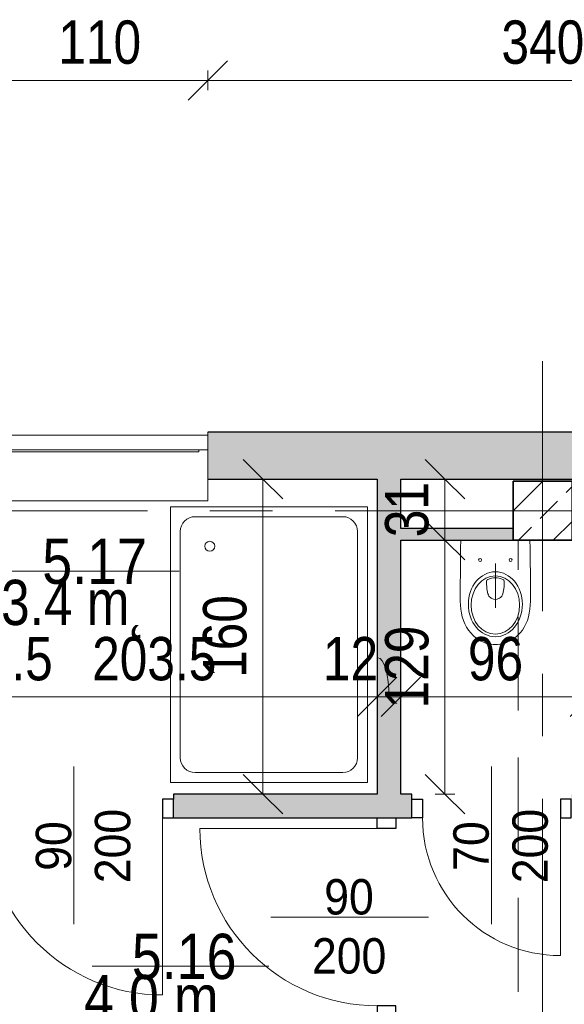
# Model space of a CAD drawing. Header units: centimetres. Extents: x -1743 to 21705, y -8842 to 3590.
# Tile 32 of 45: x -278 to -2, y 2558 to 3058. Entities that reach past the tile are written whole.
import ezdxf

# ---------------------------------------------------------------- set-up
doc = ezdxf.new("R2010")
doc.units = ezdxf.units.CM
doc.linetypes.add('Oś', pattern=[222.25, 127, -31.75, 31.75, -31.75])
doc.linetypes.add('Ukryte', pattern=[71.438, 47.625, -23.813])
for name, color, linetype, lineweight in [('A-ANNO-DIMS', 211, 'Continuous', 13), ('A-ANNO-DIMS-100', 211, 'Continuous', 13), ('A-ANNO-NOTE', 131, 'Continuous', 9), ('A-AREA-IDEN', 2, 'Continuous', 13), ('A-DETL-GENF', 92, 'Continuous', 9), ('A-DETL-HDLN', 90, 'Ukryte', 9), ('A-DETL-MEDM', 33, 'Continuous', 25), ('A-DOOR', 31, 'Continuous', 13), ('A-GLAZ', 151, 'Continuous', 13), ('A-WALL', 113, 'Continuous', 13), ('P-SANR-FIXT', 6, 'Continuous', 9), ('S-COLS', 52, 'Continuous', 9), ('S-GRID', 1, 'Continuous', 13)]:
    doc.layers.add(name, color=color, linetype=linetype, lineweight=lineweight)
doc.styles.add('Arial', font='arial.ttf', dxfattribs={"width": 0.9, "height": 18})
doc.styles.add('Arial Narrow_2', font='ARIALN.TTF', dxfattribs={"height": 22})
doc.styles.add('Arial_3', font='arial.ttf', dxfattribs={"width": 0.85, "height": 23})
doc.dimstyles.new('Diagonal_1_100__0_1_', dxfattribs={"dimscale": 30.48, "dimtxt": 22.515481, "dimasz": 0.656168, "dimexe": 0.164042, "dimexo": 0.0625, "dimgap": 0.065617, "dimtad": 1, "dimdec": 1, "dimrnd": 0.1, "dimdsep": 46, "dimtxsty": 'Arial Narrow_2', "dimblk1": 'OBLIQUE', "dimblk2": 'OBLIQUE', "dimsah": 1, "dimcen": 0.09, "dimazin": 0, "dimtfac": 1, "dimtdec": 4, "dimtix": 1, "dimtmove": 1, "dimatfit": 3, "dimfxl": 0.164042, "dimfxlon": 1, "dimtvp": 1, "dimtolj": 1, "dimtzin": 0, "dimarcsym": 2})
doc.dimstyles.new('Diagonal_1_100__0_1__1', dxfattribs={"dimscale": 30.48, "dimtxt": 22.515481, "dimasz": 0.656168, "dimexe": 0.164042, "dimexo": 0.0625, "dimgap": 0.065617, "dimtad": 1, "dimdec": 1, "dimrnd": 0.1, "dimdsep": 46, "dimtxsty": 'Arial Narrow_2', "dimblk1": 'OBLIQUE', "dimblk2": 'OBLIQUE', "dimsah": 1, "dimcen": 0.09, "dimazin": 0, "dimtfac": 1, "dimtdec": 4, "dimtix": 1, "dimtmove": 0, "dimatfit": 3, "dimfxl": 0.164042, "dimfxlon": 1, "dimtvp": 1, "dimtolj": 1, "dimtzin": 0, "dimarcsym": 2})
doc.dimstyles.new('Diagonal_1_100__0_1__2', dxfattribs={"dimscale": 30.48, "dimtxt": 22.515481, "dimasz": 0.656168, "dimexe": 0.164042, "dimexo": 0.0625, "dimgap": 0.065617, "dimtad": 1, "dimdec": 1, "dimrnd": 0.1, "dimdsep": 46, "dimtxsty": 'Arial Narrow_2', "dimblk1": 'OBLIQUE', "dimblk2": 'OBLIQUE', "dimsah": 1, "dimcen": 0.09, "dimazin": 0, "dimtfac": 1, "dimtdec": 4, "dimtix": 1, "dimtmove": 2, "dimatfit": 3, "dimfxl": 0.164042, "dimfxlon": 1, "dimtvp": 1, "dimtolj": 1, "dimtzin": 0, "dimarcsym": 2})

# ---------------------------------------------------------------- blocks, each defined once
blk = doc.blocks.new('M_Concrete-Square-Column - 300 x 300mm-V13-5_piętro III __10_50 m_ - stan istniejący')
at = {"layer": 'S-COLS'}
h = blk.add_hatch(dxfattribs=at)
h.set_pattern_fill('FP_17', color=256, style=0, pattern_type=2)
h.set_pattern_definition([(45, (12.623, -2808.326), (-17.67767, 17.67767), []), (45, (30.3, -2808.326), (-17.67767, 17.67767), [12.5, -6.25])])
h.paths.add_polyline_path([(15, -15), (15, 15), (-15, 15), (-15, -15)], flags=0)
at = {"layer": 'S-COLS', "lineweight": 35}
for p, q in [((15, 15), (-15, 15)), ((-15, 15), (-15, -15)), ((15, -15), (15, 15)), ((-15, -15), (15, -15))]:
    blk.add_line(p, q, dxfattribs=at)
blk = doc.blocks.new('DRZWI 1S - automatyczna etykieta - Drzwi 90-2252174-5_piętro III __10_50 m_ - stan istniejący')
at = {"layer": 'A-DETL-GENF'}
for p, q in [((-50.5, 3.5), (-45, 3.5)), ((-50.5, -6), (-50.5, 3.5)), ((-45, 3.5), (-45, -6)), ((45, 3.5), (50.5, 3.5)), ((45, -6), (45, 3.5)), ((50.5, 3.5), (50.5, -6)), ((-45, -6), (-50.5, -6)), ((50.5, -6), (45, -6))]:
    blk.add_line(p, q, dxfattribs=at)
at = {"layer": 'A-DETL-MEDM'}
for p, q in [((-50.5, -6), (-50.5, 3.5)), ((-50.5, 3.5), (-45, 3.5)), ((-45, 3.5), (-45, -6)), ((45, 3.5), (45, -6)), ((50.5, 3.5), (45, 3.5)), ((50.5, -6), (50.5, 3.5)), ((-45, -6), (-50.5, -6)), ((45, -6), (50.5, -6))]:
    blk.add_line(p, q, dxfattribs=at)
at = {"layer": 'A-DOOR'}
blk.add_line((45, -6), (45, -96), dxfattribs=at)
blk.add_arc((45, -6), 90, 180, 270, dxfattribs=at)
blk = doc.blocks.new('DRZWI 1S - automatyczna etykieta - Drzwi 90-2252155-5_piętro III __10_50 m_ - stan istniejący')
at = {"layer": 'A-DETL-GENF'}
for p, q in [((-50.5, 6), (-50.5, -3.5)), ((-45, 6), (-50.5, 6)), ((-45, -3.5), (-45, 6)), ((50.5, 6), (45, 6)), ((45, 6), (45, -3.5)), ((50.5, -3.5), (50.5, 6)), ((-50.5, -3.5), (-45, -3.5)), ((45, -3.5), (50.5, -3.5))]:
    blk.add_line(p, q, dxfattribs=at)
at = {"layer": 'A-DETL-MEDM'}
for p, q in [((-45, 6), (-50.5, 6)), ((-50.5, 6), (-50.5, -3.5)), ((-45, -3.5), (-45, 6)), ((45, -3.5), (45, 6)), ((45, 6), (50.5, 6)), ((50.5, 6), (50.5, -3.5)), ((-50.5, -3.5), (-45, -3.5)), ((50.5, -3.5), (45, -3.5))]:
    blk.add_line(p, q, dxfattribs=at)
at = {"layer": 'A-DOOR'}
blk.add_line((45, 6), (45, 96), dxfattribs=at)
blk.add_arc((45, 6), 90, 90, 180, dxfattribs=at)
blk = doc.blocks.new('DRZWI 1S - automatyczna etykieta - Drzwi 70-2252190-5_piętro III __10_50 m_ - stan istniejący')
at = {"layer": 'A-DETL-GENF'}
for p, q in [((-40.5, 3.5), (-35, 3.5)), ((-40.5, -6), (-40.5, 3.5)), ((-35, 3.5), (-35, -6)), ((35, 3.5), (40.5, 3.5)), ((35, -6), (35, 3.5)), ((40.5, 3.5), (40.5, -6)), ((-35, -6), (-40.5, -6)), ((40.5, -6), (35, -6))]:
    blk.add_line(p, q, dxfattribs=at)
at = {"layer": 'A-DETL-MEDM'}
for p, q in [((-40.5, -6), (-40.5, 3.5)), ((-40.5, 3.5), (-35, 3.5)), ((-35, 3.5), (-35, -6)), ((35, 3.5), (35, -6)), ((40.5, 3.5), (35, 3.5)), ((40.5, -6), (40.5, 3.5)), ((-35, -6), (-40.5, -6)), ((35, -6), (40.5, -6))]:
    blk.add_line(p, q, dxfattribs=at)
at = {"layer": 'A-DOOR'}
blk.add_line((35, -6), (35, -76), dxfattribs=at)
blk.add_arc((35, -6), 70, 180, 270, dxfattribs=at)
blk = doc.blocks.new('brodzik natryskowy prostokątny1 - 100x140-1791409-5_piętro III __10_50 m_ - stan istniejący')
at = {"layer": 'P-SANR-FIXT'}
for p, q in [((-80, 120), (-80, -20)), ((20, 120), (-80, 120)), ((20, -20), (20, 120)), ((7.5, 115), (-67.5, 115)), ((-75, 107.5), (-75, -7.5)), ((15, -7.5), (15, 107.5)), ((-67.5, -15), (7.5, -15)), ((-80, -20), (20, -20))]:
    blk.add_line(p, q, dxfattribs=at)
blk.add_circle((0, 0), 2.5, dxfattribs=at)
for centre, start, end in [((-67.5, 107.5), 90, 180), ((7.5, 107.5), 360, 90), ((-67.5, -7.5), 180, 270), ((7.5, -7.5), 270, 0)]:
    blk.add_arc(centre, 7.5, start, end, dxfattribs=at)
blk = doc.blocks.new('Miska ustępowa Nova Pro - Type 1-1215965-5_piętro III __10_50 m_ - stan istniejący')
at = {"layer": 'P-SANR-FIXT'}
for p, q in [((7.14, 55.04), (6.17, 54.64)), ((8.15, 55.36), (7.14, 55.04)), ((9.18, 55.63), (8.15, 55.36)), ((10.24, 55.83), (9.18, 55.63)), ((11.35, 55.95), (10.24, 55.83)), ((12.51, 56), (11.35, 55.95)), ((13.65, 55.95), (12.51, 56)), ((14.76, 55.83), (13.65, 55.95)), ((15.82, 55.63), (14.76, 55.83)), ((16.85, 55.36), (15.82, 55.63)), ((17.86, 55.04), (16.85, 55.36)), ((18.83, 54.64), (17.86, 55.04)), ((-0.04, 50.06), (-1.2, 48.63)), ((1.27, 51.39), (-0.04, 50.06)), ((1.98, 52.03), (1.27, 51.39)), ((2.72, 52.62), (1.98, 52.03)), ((3.54, 53.19), (2.72, 52.62)), ((4.37, 53.71), (3.54, 53.19)), ((5.26, 54.2), (4.37, 53.71)), ((6.17, 54.64), (5.26, 54.2)), ((19.74, 54.2), (18.83, 54.64)), ((20.63, 53.71), (19.74, 54.2)), ((21.46, 53.19), (20.63, 53.71)), ((22.28, 52.62), (21.46, 53.19)), ((23.02, 52.03), (22.28, 52.62)), ((23.73, 51.39), (23.02, 52.03)), ((25.04, 50.06), (23.73, 51.39)), ((26.2, 48.63), (25.04, 50.06)), ((-3.03, 45.44), (-3.74, 43.72)), ((-2.19, 47.07), (-3.03, 45.44)), ((-1.2, 48.63), (-2.19, 47.07)), ((27.19, 47.07), (26.2, 48.63)), ((28.03, 45.44), (27.19, 47.07)), ((28.74, 43.72), (28.03, 45.44)), ((-4.31, 41.89), (-4.73, 39.99)), ((-3.74, 43.72), (-4.31, 41.89)), ((29.31, 41.89), (28.74, 43.72)), ((29.75, 39.99), (29.31, 41.89)), ((-5.24, 35.97), (-5.32, 33.85)), ((-5.05, 38.02), (-5.24, 35.97)), ((-4.73, 39.99), (-5.05, 38.02)), ((12.5, 14.77), (12.5, 37.26)), ((30.05, 38.02), (29.75, 39.99)), ((30.24, 35.97), (30.05, 38.02)), ((30.32, 33.85), (30.24, 35.97)), ((-5.32, 33.85), (-5.32, 26.36)), ((8.47, 29.41), (8.69, 30.15)), ((8.69, 30.15), (8.96, 30.77)), ((8.96, 30.77), (9.26, 31.31)), ((9.26, 31.31), (9.6, 31.76)), ((9.6, 31.76), (9.97, 32.1)), ((9.97, 32.1), (10.37, 32.4)), ((10.37, 32.4), (10.79, 32.64)), ((10.79, 32.64), (11.21, 32.82)), ((11.21, 32.82), (11.62, 32.94)), ((11.62, 32.94), (12.51, 33.04)), ((12.51, 33.04), (13.38, 32.94)), ((13.38, 32.94), (13.8, 32.82)), ((13.8, 32.82), (14.24, 32.64)), ((14.24, 32.64), (14.63, 32.4)), ((14.63, 32.4), (15.03, 32.1)), ((15.03, 32.1), (15.4, 31.76)), ((15.4, 31.76), (15.74, 31.31)), ((15.74, 31.31), (16.04, 30.77)), ((16.04, 30.77), (16.31, 30.15)), ((16.31, 30.15), (16.53, 29.41)), ((30.32, 26.36), (30.32, 33.85)), ((-5.32, 26.36), (-5.29, 18.78)), ((8.05, 25.3), (8.1, 26.53)), ((8.05, 23.94), (8.05, 25.3)), ((8.1, 26.53), (8.2, 27.61)), ((8.2, 27.61), (8.32, 28.58)), ((8.32, 28.58), (8.47, 29.41)), ((16.53, 29.41), (16.71, 28.58)), ((16.71, 28.58), (16.83, 27.61)), ((16.83, 27.61), (16.9, 26.53)), ((16.9, 26.53), (16.95, 25.3)), ((16.95, 25.3), (16.95, 23.94)), ((30.29, 18.78), (30.32, 26.36)), ((8.1, 23.62), (8.05, 23.94)), ((8.22, 23.32), (8.1, 23.62)), ((8.42, 23.08), (8.22, 23.32)), ((8.67, 22.9), (8.42, 23.08)), ((9.6, 22.56), (8.67, 22.9)), ((10.56, 22.29), (9.6, 22.56)), ((11.53, 22.14), (10.56, 22.29)), ((12.51, 22.09), (11.53, 22.14)), ((13.47, 22.14), (12.51, 22.09)), ((14.44, 22.29), (13.47, 22.14)), ((15.4, 22.56), (14.44, 22.29)), ((16.34, 22.9), (15.4, 22.56)), ((16.58, 23.08), (16.34, 22.9)), ((16.78, 23.32), (16.58, 23.08)), ((16.93, 23.62), (16.78, 23.32)), ((16.95, 23.94), (16.93, 23.62)), ((-5.29, 18.78), (-5.24, 14.94)), ((30.27, 14.94), (30.29, 18.78)), ((-5.24, 14.94), (-5.2, 11.02)), ((-5.2, 11.02), (-5.15, 7.04)), ((30.15, 7.04), (30.22, 11.02)), ((30.22, 11.02), (30.27, 14.94)), ((-5.15, 7.04), (-5.05, 3)), ((30.05, 3), (30.15, 7.04))]:
    blk.add_line(p, q, dxfattribs=at)
for centre in [(4.76, 13), (20.24, 13)]:
    blk.add_circle(centre, 0.752, dxfattribs=at)
for centre, major_axis, ratio in [((12.5, 35.51), (0, 16.5), 0.830338), ((12.5, 35.92), (0, 14.8), 0.83084)]:
    blk.add_ellipse(centre, major_axis=major_axis, ratio=ratio, dxfattribs=at)
blk = doc.blocks.new('Okno - automatyczna etykieta - 110x91-2208586-5_piętro III __10_50 m_ - stan istniejący')
at = {"layer": 'A-GLAZ'}
for p, q in [((-55, 10.5), (55, 10.5)), ((-55, 3), (-55, 10.5)), ((-55, 10.5), (55, 10.5)), ((55, 10.5), (55, 3)), ((55, 3), (-55, 3)), ((-55, -21), (-55, 3)), ((-50.5, 2), (-50.5, 3)), ((50.5, 2), (-50.5, 2)), ((50.5, 3), (50.5, 2)), ((55, 3), (55, -21)), ((-55, -23), (-55, -21)), ((-55, -23), (55, -23)), ((55, -21), (55, -23))]:
    blk.add_line(p, q, dxfattribs=at)
blk = doc.blocks.new('DIMBLOCK104-5_piętro III __10_50 m_ - stan istniejący')
at = {"layer": 'A-ANNO-DIMS-100'}
for p, q in [((-292.62, 3027.02), (-282.62, 3037.02)), ((-182.62, 3027.02), (-172.62, 3037.02)), ((-292.62, 3022.02), (-292.62, 3032.02)), ((-182.62, 3022.02), (-182.62, 3032.02)), ((-292.62, 3027.02), (-302.62, 3017.02)), ((-292.62, 3027.02), (-182.62, 3027.02)), ((-292.62, 3027.02), (-292.62, 3022.02)), ((-182.62, 3027.02), (-192.62, 3017.02)), ((-182.62, 3027.02), (-182.62, 3022.02))]:
    blk.add_line(p, q, dxfattribs=at)
at = {"layer": 'A-ANNO-DIMS-100', "color": 0, "insert": (-258.53, 3057.45), "char_height": 22, "width": 50.1774, "attachment_point": 1, "line_spacing_factor": 0.974696, "style": 'Arial Narrow_2'}
blk.add_mtext('110', dxfattribs=at)
blk = doc.blocks.new('_Oblique')
at = {"color": 0, "linetype": 'ByBlock', "lineweight": -2}
blk.add_line((-0.5, -0.5), (0.5, 0.5), dxfattribs=at)
blk = doc.blocks.new('DIMBLOCK105-5_piętro III __10_50 m_ - stan istniejący')
at = {"layer": 'A-ANNO-DIMS-100'}
for p, q in [((-182.62, 3027.02), (-172.62, 3037.02)), ((157.38, 3027.02), (167.38, 3037.02)), ((-182.62, 3022.02), (-182.62, 3032.02)), ((157.38, 3022.02), (157.38, 3032.02)), ((-182.62, 3027.02), (-192.62, 3017.02)), ((-182.62, 3027.02), (157.38, 3027.02)), ((-182.62, 3027.02), (-182.62, 3022.02)), ((157.38, 3027.02), (147.38, 3017.02)), ((157.38, 3027.02), (157.38, 3022.02))]:
    blk.add_line(p, q, dxfattribs=at)
at = {"layer": 'A-ANNO-DIMS-100', "color": 0, "insert": (-33.53, 3057.45), "char_height": 22, "width": 50.1774, "attachment_point": 1, "line_spacing_factor": 0.974696, "style": 'Arial Narrow_2'}
blk.add_mtext('340', dxfattribs=at)
blk = doc.blocks.new('DIMBLOCK121-5_piętro III __10_50 m_ - stan istniejący')
at = {"layer": 'A-ANNO-DIMS-100'}
for p, q in [((-62.2, 2793.33), (-72.2, 2803.33)), ((-67.2, 2793.33), (-57.2, 2793.33)), ((-62.2, 2793.33), (-67.2, 2793.33)), ((-62.2, 2664.33), (-62.2, 2793.33)), ((-62.2, 2793.33), (-52.2, 2783.33)), ((-62.2, 2664.33), (-72.2, 2674.33)), ((-67.2, 2664.33), (-57.2, 2664.33)), ((-62.2, 2664.33), (-67.2, 2664.33)), ((-62.2, 2664.33), (-52.2, 2654.33))]:
    blk.add_line(p, q, dxfattribs=at)
at = {"layer": 'A-ANNO-DIMS-100', "color": 0, "insert": (-92.63, 2707.92), "char_height": 22, "width": 50.1774, "attachment_point": 1, "rotation": 90, "line_spacing_factor": 0.974696, "style": 'Arial Narrow_2'}
blk.add_mtext('129', dxfattribs=at)
blk = doc.blocks.new('DIMBLOCK122-5_piętro III __10_50 m_ - stan istniejący')
at = {"layer": 'A-ANNO-DIMS-100'}
for p, q in [((-62.2, 2824.33), (-72.2, 2834.33)), ((-67.2, 2824.33), (-57.2, 2824.33)), ((-62.2, 2824.33), (-67.2, 2824.33)), ((-62.2, 2793.33), (-62.2, 2824.33)), ((-62.2, 2824.33), (-52.2, 2814.33)), ((-62.2, 2793.33), (-72.2, 2803.33)), ((-67.2, 2793.33), (-57.2, 2793.33)), ((-62.2, 2793.33), (-67.2, 2793.33)), ((-62.2, 2793.33), (-52.2, 2783.33))]:
    blk.add_line(p, q, dxfattribs=at)
at = {"layer": 'A-ANNO-DIMS-100', "color": 0, "insert": (-92.63, 2794.89), "char_height": 22, "width": 33.4516, "attachment_point": 1, "rotation": 90, "line_spacing_factor": 0.974696, "style": 'Arial Narrow_2'}
blk.add_mtext('31', dxfattribs=at)
blk = doc.blocks.new('DIMBLOCK123-5_piętro III __10_50 m_ - stan istniejący')
at = {"layer": 'A-ANNO-DIMS-100'}
for p, q in [((-154.61, 2824.33), (-164.61, 2834.33)), ((-159.61, 2824.33), (-149.61, 2824.33)), ((-154.61, 2824.33), (-159.61, 2824.33)), ((-154.61, 2664.33), (-154.61, 2824.33)), ((-154.61, 2824.33), (-144.61, 2814.33)), ((-154.61, 2664.33), (-164.61, 2674.33)), ((-159.61, 2664.33), (-149.61, 2664.33)), ((-154.61, 2664.33), (-159.61, 2664.33)), ((-154.61, 2664.33), (-144.61, 2654.33))]:
    blk.add_line(p, q, dxfattribs=at)
at = {"layer": 'A-ANNO-DIMS-100', "color": 0, "insert": (-185.05, 2723.42), "char_height": 22, "width": 50.1774, "attachment_point": 1, "rotation": 90, "line_spacing_factor": 0.974696, "style": 'Arial Narrow_2'}
blk.add_mtext('160', dxfattribs=at)
blk = doc.blocks.new('METKA_POMIESZCZENIA2 - Krótka - bez ramki 2-2396683-5_piętro III __10_50 m_ - stan istniejący')
at = {"layer": 'A-AREA-IDEN'}
blk.add_line((0.0976, 0), (-0.8, 0), dxfattribs=at)
blk = doc.blocks.new('DIMBLOCK267-5_piętro III __10_50 m_ - stan istniejący')
at = {"layer": 'A-ANNO-DIMS-100'}
for p, q in [((-310.62, 2713.76), (-300.62, 2723.76)), ((-300.12, 2713.76), (-290.12, 2723.76)), ((-310.62, 2718.76), (-310.62, 2708.76)), ((-310.62, 2713.76), (-310.62, 2718.76)), ((-300.12, 2718.76), (-300.12, 2708.76)), ((-300.12, 2713.76), (-300.12, 2718.76)), ((-310.62, 2713.76), (-320.62, 2703.76)), ((-310.62, 2713.76), (-300.12, 2713.76)), ((-300.12, 2713.76), (-310.12, 2703.76))]:
    blk.add_line(p, q, dxfattribs=at)
at = {"layer": 'A-ANNO-DIMS-100', "color": 0, "insert": (-310.42, 2744.2), "char_height": 22, "width": 58.7547, "attachment_point": 1, "line_spacing_factor": 0.974696, "style": 'Arial Narrow_2'}
blk.add_mtext('10.5', dxfattribs=at)
blk = doc.blocks.new('DIMBLOCK268-5_piętro III __10_50 m_ - stan istniejący')
at = {"layer": 'A-ANNO-DIMS-100'}
for p, q in [((-300.12, 2713.76), (-290.12, 2723.76)), ((-96.62, 2713.76), (-86.62, 2723.76)), ((-300.12, 2718.76), (-300.12, 2708.76)), ((-300.12, 2713.76), (-300.12, 2718.76)), ((-96.62, 2718.76), (-96.62, 2708.76)), ((-96.62, 2713.76), (-96.62, 2718.76)), ((-300.12, 2713.76), (-310.12, 2703.76)), ((-300.12, 2713.76), (-96.62, 2713.76)), ((-96.62, 2713.76), (-106.62, 2703.76))]:
    blk.add_line(p, q, dxfattribs=at)
at = {"layer": 'A-ANNO-DIMS-100', "color": 0, "insert": (-241.37, 2744.2), "char_height": 22, "width": 75.4805, "attachment_point": 1, "line_spacing_factor": 0.974696, "style": 'Arial Narrow_2'}
blk.add_mtext('203.5', dxfattribs=at)
blk = doc.blocks.new('DIMBLOCK269-5_piętro III __10_50 m_ - stan istniejący')
at = {"layer": 'A-ANNO-DIMS-100'}
for p, q in [((-96.62, 2713.76), (-86.62, 2723.76)), ((-84.62, 2713.76), (-74.62, 2723.76)), ((-96.62, 2718.76), (-96.62, 2708.76)), ((-96.62, 2713.76), (-96.62, 2718.76)), ((-84.62, 2718.76), (-84.62, 2708.76)), ((-84.62, 2713.76), (-84.62, 2718.76)), ((-96.62, 2713.76), (-106.62, 2703.76)), ((-96.62, 2713.76), (-84.62, 2713.76)), ((-84.62, 2713.76), (-94.62, 2703.76))]:
    blk.add_line(p, q, dxfattribs=at)
blk.add_ellipse((-96.28, 2713.76), major_axis=(0, 19.87), ratio=0.284942, start_param=4.712389, end_param=6.283185, dxfattribs=at)
at = {"layer": 'A-ANNO-DIMS-100', "color": 0, "insert": (-124.16, 2744.2), "char_height": 22, "width": 33.4516, "attachment_point": 1, "line_spacing_factor": 0.974696, "style": 'Arial Narrow_2'}
blk.add_mtext('12', dxfattribs=at)
blk = doc.blocks.new('DIMBLOCK270-5_piętro III __10_50 m_ - stan istniejący')
at = {"layer": 'A-ANNO-DIMS-100'}
for p, q in [((-84.62, 2713.76), (-74.62, 2723.76)), ((11.38, 2713.76), (21.38, 2723.76)), ((-84.62, 2718.76), (-84.62, 2708.76)), ((-84.62, 2713.76), (-84.62, 2718.76)), ((11.38, 2718.76), (11.38, 2708.76)), ((11.38, 2713.76), (11.38, 2718.76)), ((-84.62, 2713.76), (-94.62, 2703.76)), ((-84.62, 2713.76), (11.38, 2713.76)), ((11.38, 2713.76), (1.38, 2703.76))]:
    blk.add_line(p, q, dxfattribs=at)
at = {"layer": 'A-ANNO-DIMS-100', "color": 0, "insert": (-50.56, 2744.2), "char_height": 22, "width": 33.4516, "attachment_point": 1, "line_spacing_factor": 0.974696, "style": 'Arial Narrow_2'}
blk.add_mtext('96', dxfattribs=at)

msp = doc.modelspace()

# ---------------------------------------------------------------- hatches: boundary and pattern name
at = {"layer": 'A-WALL'}
h = msp.add_hatch(color=9, dxfattribs=at)
h.paths.add_polyline_path([(1227.38, 2824.33), (1227.38, 2848.33), (507.38, 2848.33), (507.38, 2824.33), (1203.38, 2824.33)], flags=0)
h.paths.add_polyline_path([(307.38, 2824.33), (307.38, 2848.33), (267.38, 2848.33), (267.38, 2824.33), (297.38, 2824.33)], flags=0)
h.paths.add_polyline_path([(113.38, 2824.33), (157.38, 2824.33), (157.38, 2848.33), (-182.62, 2848.33), (-182.62, 2824.33), (17.38, 2824.33)], flags=0)
h.paths.add_polyline_path([(-297.62, 2824.33), (-292.62, 2824.33), (-292.62, 2848.33), (-332.62, 2848.33), (-332.62, 2824.33), (-302.62, 2824.33)], flags=0)
h.paths.add_polyline_path([(-555.62, 2824.33), (-532.62, 2824.33), (-532.62, 2848.33), (-1217.62, 2848.33), (-1217.62, 2824.33), (-567.62, 2824.33)], flags=0)
msp.add_hatch(color=9, dxfattribs=at).paths.add_polyline_path([(-84.62, 2793.33), (-84.62, 2824.33), (-96.62, 2824.33), (-96.62, 2793.33)], flags=0)
h = msp.add_hatch(color=9, dxfattribs=at)
h.paths.add_polyline_path([(11.38, 2793.33), (17.38, 2793.33), (17.38, 2799.33), (2.38, 2799.33), (2.38, 2793.33), (8.64, 2793.33)], flags=0)
h.paths.add_polyline_path([(-27.62, 2793.33), (-27.62, 2799.33), (-84.62, 2799.33), (-84.62, 2793.33)], flags=0)
h = msp.add_hatch(color=9, dxfattribs=at)
h.paths.add_polyline_path([(-84.62, 2296.33), (-84.62, 2452.33), (-96.62, 2452.33), (-96.62, 2296.33)], flags=0)
h.paths.add_polyline_path([(-87.12, 2464.33), (-84.62, 2464.33), (-84.62, 2551.33), (-96.62, 2551.33), (-96.62, 2464.33)], flags=0)
h.paths.add_polyline_path([(-87.12, 2652.33), (-84.62, 2652.33), (-84.62, 2793.33), (-96.62, 2793.33), (-96.62, 2652.33)], flags=0)
h = msp.add_hatch(color=9, dxfattribs=at)
h.paths.add_polyline_path([(-96.62, 2652.33), (-96.62, 2664.33), (-200.12, 2664.33), (-200.12, 2652.33), (-173.31, 2652.33)], flags=0)
h.paths.add_polyline_path([(-310.62, 2652.33), (-301.12, 2652.33), (-301.12, 2664.33), (-310.62, 2664.33), (-310.62, 2661.83)], flags=0)
h = msp.add_hatch(color=9, dxfattribs=at)
h.paths.add_polyline_path([(24.88, 2652.33), (24.88, 2664.33), (1.88, 2664.33), (1.88, 2652.33), (8.64, 2652.33)], flags=0)
h.paths.add_polyline_path([(105.88, 2652.33), (184.38, 2652.33), (184.38, 2664.33), (105.88, 2664.33), (105.88, 2661.83)], flags=0)
h.paths.add_polyline_path([(-79.12, 2652.33), (-79.12, 2664.33), (-84.62, 2664.33), (-84.62, 2652.33)], flags=0)

# ---------------------------------------------------------------- linework, layer by layer
at = {"layer": 'A-ANNO-NOTE', "lineweight": 13}
for p, q in [((-250.62, 2678.33), (-250.62, 2598.33)), ((-38.62, 2678.33), (-38.62, 2598.33)), ((-70.62, 2601.83), (-150.62, 2601.83))]:
    msp.add_line(p, q, dxfattribs=at)
at = {"layer": 'A-DETL-HDLN'}
msp.add_line((-25.12, 420.83), (-25.12, 2793.33), dxfattribs=at)
at = {"layer": 'A-WALL', "color": 7, "lineweight": 25}
for p, q in [((157.38, 2848.33), (-182.62, 2848.33)), ((-182.62, 2824.33), (-96.62, 2824.33)), ((-96.62, 2824.33), (-96.62, 2664.33)), ((-84.62, 2824.33), (11.38, 2824.33)), ((-84.62, 2799.33), (-84.62, 2824.33)), ((-27.62, 2799.33), (-84.62, 2799.33)), ((-84.62, 2664.33), (-84.62, 2793.33)), ((-84.62, 2793.33), (-27.62, 2793.33)), ((-96.62, 2664.33), (-200.12, 2664.33)), ((-200.12, 2664.33), (-200.12, 2661.83)), ((-79.12, 2664.33), (-84.62, 2664.33)), ((-79.12, 2661.83), (-79.12, 2664.33)), ((-200.12, 2652.33), (-96.62, 2652.33)), ((-87.12, 2652.33), (-79.12, 2652.33))]:
    msp.add_line(p, q, dxfattribs=at)
at = {"layer": 'A-WALL'}
msp.add_line((-182.62, 2848.33), (-182.62, 2846.83), dxfattribs=at)
at = {"layer": 'S-GRID', "linetype": 'Oś'}
for p, q in [((-12.62, 2884.27), (-12.62, 27.13)), ((1342.46, 2808.33), (-1368.76, 2808.33))]:
    msp.add_line(p, q, dxfattribs=at)

# ---------------------------------------------------------------- block references
at = {"layer": 'A-AREA-IDEN', "xscale": 99.99999999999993, "yscale": 99.99999999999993, "zscale": 99.99999999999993}
for p in [(-206.89, 2777.66), (-161.39, 2576.87)]:
    msp.add_blockref('METKA_POMIESZCZENIA2 - Krótka - bez ramki 2-2396683-5_piętro III __10_50 m_ - stan istniejący', p, dxfattribs=at)
at = {"layer": 'A-DOOR'}
for name, p in [('DRZWI 1S - automatyczna etykieta - Drzwi 90-2252174-5_piętro III __10_50 m_ - stan istniejący', (-250.62, 2658.33)), ('DRZWI 1S - automatyczna etykieta - Drzwi 70-2252190-5_piętro III __10_50 m_ - stan istniejący', (-38.62, 2658.33))]:
    msp.add_blockref(name, p, dxfattribs=at)
at = {"layer": 'A-DOOR', "rotation": 89.99999999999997}
msp.add_blockref('DRZWI 1S - automatyczna etykieta - Drzwi 90-2252155-5_piętro III __10_50 m_ - stan istniejący', (-90.62, 2601.83), dxfattribs=at)
at = {"layer": 'A-GLAZ'}
msp.add_blockref('Okno - automatyczna etykieta - 110x91-2208586-5_piętro III __10_50 m_ - stan istniejący', (-237.62, 2836.33), dxfattribs=at)
at = {"layer": 'P-SANR-FIXT', "rotation": 180}
for name, p in [('brodzik natryskowy prostokątny1 - 100x140-1791409-5_piętro III __10_50 m_ - stan istniejący', (-181.62, 2790.33)), ('Miska ustępowa Nova Pro - Type 1-1215965-5_piętro III __10_50 m_ - stan istniejący', (-24.12, 2796.33))]:
    msp.add_blockref(name, p, dxfattribs=at)
at = {"layer": 'S-COLS'}
msp.add_blockref('M_Concrete-Square-Column - 300 x 300mm-V13-5_piętro III __10_50 m_ - stan istniejący', (-12.62, 2808.33), dxfattribs=at)

# ---------------------------------------------------------------- texts
at = {"layer": 'A-ANNO-NOTE', "lineweight": 211, "char_height": 18, "attachment_point": 5, "rotation": 90, "line_spacing_factor": 0.936439, "style": 'Arial'}
for s, insert, width in [('\\pxqc,t6.35,12.7,19.05,25.4,31.75,38.1,44.45,50.8,57.15,63.5,69.85,76.2,82.55,88.9,95.25,101.6,107.95,114.3,120.65,127,133.35,139.7,146.05,152.4,158.75,165.1,171.45,177.8,184.15,190.5,196.85,203.2;{200}', (-230.86, 2638), 38.07), ('\\pxqc,t6.35,12.7,19.05,25.4,31.75,38.1,44.45,50.8,57.15,63.5,69.85,76.2,82.55,88.9,95.25,101.6,107.95,114.3,120.65,127,133.35,139.7,146.05,152.4,158.75,165.1,171.45,177.8,184.15,190.5,196.85,203.2;{200}', (-18.86, 2638), 38.07), ('\\pxqc,t6.35,12.7,19.05,25.4,31.75,38.1,44.45,50.8,57.15,63.5,69.85,76.2,82.55,88.9,95.25,101.6,107.95,114.3,120.65,127,133.35,139.7,146.05,152.4,158.75,165.1,171.45,177.8,184.15,190.5,196.85,203.2;{90}', (-260.86, 2638), 25.65), ('\\pxqc,t6.35,12.7,19.05,25.4,31.75,38.1,44.45,50.8,57.15,63.5,69.85,76.2,82.55,88.9,95.25,101.6,107.95,114.3,120.65,127,133.35,139.7,146.05,152.4,158.75,165.1,171.45,177.8,184.15,190.5,196.85,203.2;{70}', (-48.86, 2638), 25.65)]:
    msp.add_mtext(s, dxfattribs=dict(at, insert=insert, width=width))
at = {"layer": 'A-ANNO-NOTE', "lineweight": 211, "char_height": 18, "attachment_point": 5, "line_spacing_factor": 0.936439, "style": 'Arial'}
for s, insert, width in [('\\pxqc,t6.35,12.7,19.05,25.4,31.75,38.1,44.45,50.8,57.15,63.5,69.85,76.2,82.55,88.9,95.25,101.6,107.95,114.3,120.65,127,133.35,139.7,146.05,152.4,158.75,165.1,171.45,177.8,184.15,190.5,196.85,203.2;{90}', (-110.95, 2612.06), 25.65), ('\\pxqc,t6.35,12.7,19.05,25.4,31.75,38.1,44.45,50.8,57.15,63.5,69.85,76.2,82.55,88.9,95.25,101.6,107.95,114.3,120.65,127,133.35,139.7,146.05,152.4,158.75,165.1,171.45,177.8,184.15,190.5,196.85,203.2;{200}', (-110.86, 2582.06), 38.07), ('\\pxqc,t6.35,12.7,19.05,25.4,31.75,38.1,44.45,50.8,57.15,63.5,69.85,76.2,82.55,88.9,95.25,101.6,107.95,114.3,120.65,127,133.35,139.7,146.05,152.4,158.75,165.1,171.45,177.8,184.15,190.5,196.85,203.2;{200}', (-110.86, 2582.06), 38.07)]:
    msp.add_mtext(s, dxfattribs=dict(at, insert=insert, width=width))
at = {"layer": 'A-AREA-IDEN', "char_height": 23, "line_spacing_factor": 0.936439, "style": 'Arial_3'}
for s, insert, width, attachment_point in [('\\pxqr,t3.69565,7.3913,11.08696,14.78261,18.47826,22.17391,25.86957,29.56522,33.26087,36.95652,40.65217,44.34783,48.04348,51.73913,55.43478,59.13043,62.82609,66.52174,70.21739,73.91304,77.6087,81.30435,85,88.69565,92.3913,96.08696,99.78261,103.47826,107.17391,110.86957,114.56522,118.26087;{5.17}', (-213.54, 2770.88), 52.87, 9), ('\\pxqr,t3.69565,7.3913,11.08696,14.78261,18.47826,22.17391,25.86957,29.56522,33.26087,36.95652,40.65217,44.34783,48.04348,51.73913,55.43478,59.13043,62.82609,66.52174,70.21739,73.91304,77.6087,81.30435,85,88.69565,92.3913,96.08696,99.78261,103.47826,107.17391,110.86957,114.56522,118.26087;{3.4 m˛}', (-213.54, 2773.27), 76.5, 3), ('\\pxqr,t3.69565,7.3913,11.08696,14.78261,18.47826,22.17391,25.86957,29.56522,33.26087,36.95652,40.65217,44.34783,48.04348,51.73913,55.43478,59.13043,62.82609,66.52174,70.21739,73.91304,77.6087,81.30435,85,88.69565,92.3913,96.08696,99.78261,103.47826,107.17391,110.86957,114.56522,118.26087;{5.16}', (-168.04, 2570.09), 52.87, 9), ('\\pxqr,t3.69565,7.3913,11.08696,14.78261,18.47826,22.17391,25.86957,29.56522,33.26087,36.95652,40.65217,44.34783,48.04348,51.73913,55.43478,59.13043,62.82609,66.52174,70.21739,73.91304,77.6087,81.30435,85,88.69565,92.3913,96.08696,99.78261,103.47826,107.17391,110.86957,114.56522,118.26087;{4.0 m˛}', (-168.04, 2572.48), 76.5, 3)]:
    msp.add_mtext(s, dxfattribs=dict(at, insert=insert, width=width, attachment_point=attachment_point))

# ---------------------------------------------------------------- dimensions: what is measured, and where the dimension line sits
at = {"layer": 'A-ANNO-DIMS'}
for base, p1, p2, override, picture, middle in [((-182.62, 3027.02), (-292.62, 3022.02), (-182.62, 3022.02), {"dimpost": '<>', "dimfxl": 110}, 'DIMBLOCK104-5_piętro III __10_50 m_ - stan istniejący', (-237.62, 3040.25)), ((157.38, 3027.02), (-182.62, 3022.02), (157.38, 3022.02), {"dimpost": '<>', "dimfxl": 340}, 'DIMBLOCK105-5_piętro III __10_50 m_ - stan istniejący', (-12.62, 3040.25)), ((11.38, 2713.76), (-84.62, 2718.76), (11.38, 2718.76), {"dimpost": '<>', "dimfxl": 96}, 'DIMBLOCK270-5_piętro III __10_50 m_ - stan istniejący', (-36.62, 2726.99))]:
    dim = msp.add_linear_dim(base=base, p1=p1, p2=p2, dimstyle='Diagonal_1_100__0_1__1', override=override, dxfattribs=at)
    dim.commit()
    dim.dimension.update_dxf_attribs({"geometry": picture, "text_midpoint": middle})
for base, p1, p2, override, picture, middle in [((-154.61, 2824.33), (-159.61, 2664.33), (-159.61, 2824.33), {"dimpost": '<>', "dimfxl": 160}, 'DIMBLOCK123-5_piętro III __10_50 m_ - stan istniejący', (-167.85, 2744.33)), ((-62.2, 2824.33), (-67.2, 2793.33), (-67.2, 2824.33), {"dimpost": '<>', "dimfxl": 31}, 'DIMBLOCK122-5_piętro III __10_50 m_ - stan istniejący', (-75.43, 2808.83)), ((-62.2, 2793.33), (-67.2, 2664.33), (-67.2, 2793.33), {"dimpost": '<>', "dimfxl": 129}, 'DIMBLOCK121-5_piętro III __10_50 m_ - stan istniejący', (-75.43, 2728.83))]:
    dim = msp.add_linear_dim(base=base, p1=p1, p2=p2, angle=90, dimstyle='Diagonal_1_100__0_1__1', override=override, dxfattribs=at)
    dim.commit()
    dim.dimension.update_dxf_attribs({"geometry": picture, "text_midpoint": middle})
for base, p1, p2, dimstyle, override, picture, middle in [((-300.12, 2713.76), (-310.62, 2718.76), (-300.12, 2718.76), 'Diagonal_1_100__0_1__2', {"dimpost": '<>', "dimfxl": 10.5}, 'DIMBLOCK267-5_piętro III __10_50 m_ - stan istniejący', (-281.04, 2729.53)), ((-96.62, 2713.76), (-300.12, 2718.76), (-96.62, 2718.76), 'Diagonal_1_100__0_1__2', {"dimpost": '<>', "dimfxl": 203.5}, 'DIMBLOCK268-5_piętro III __10_50 m_ - stan istniejący', (-203.63, 2729.53)), ((-84.62, 2713.76), (-96.62, 2718.76), (-84.62, 2718.76), 'Diagonal_1_100__0_1_', {"dimpost": '<>', "dimfxl": 12}, 'DIMBLOCK269-5_piętro III __10_50 m_ - stan istniejący', (-107.44, 2729.53))]:
    dim = msp.add_linear_dim(base=base, p1=p1, p2=p2, dimstyle=dimstyle, override=override, dxfattribs=at)
    dim.commit()
    dim.dimension.update_dxf_attribs({"geometry": picture, "text_midpoint": middle, "dimtype": 160, "text_rotation": 360})

doc.saveas('drawing.dxf')
